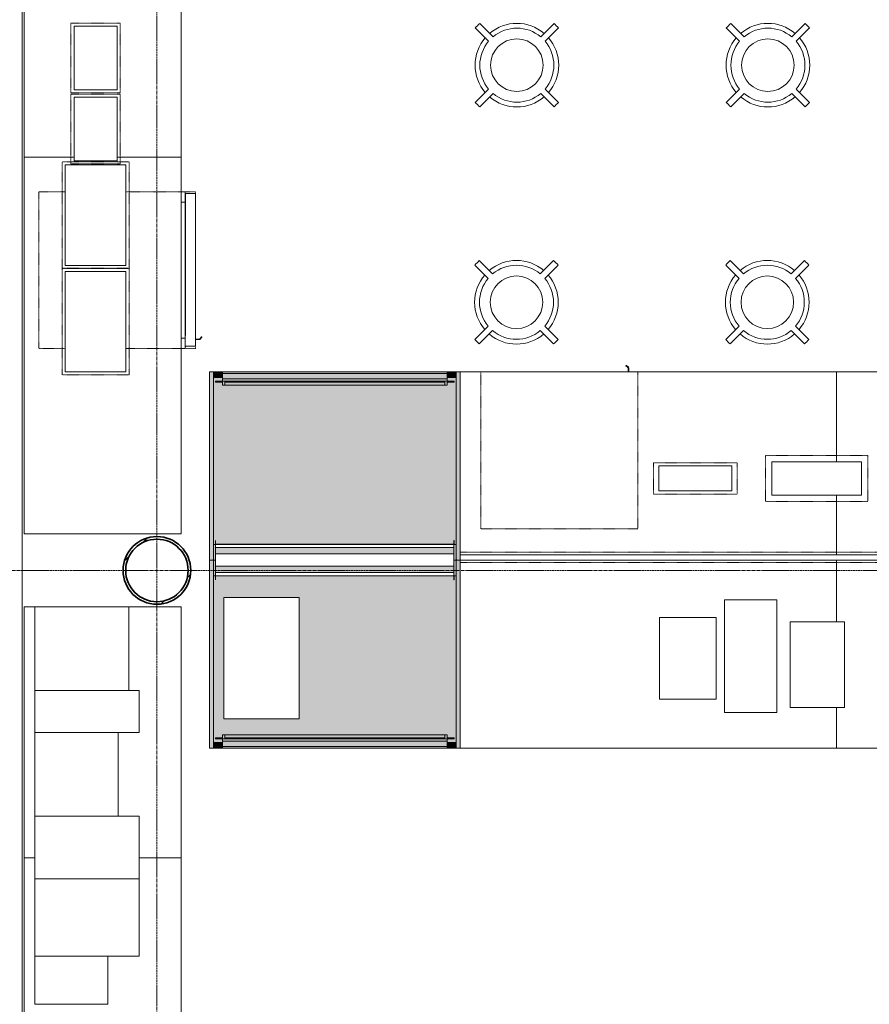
# Model space of a CAD drawing. Header units: millimetres. Extents: x -281 to 121694, y -16481 to 65128.
# Tile 254 of 256: x 9344 to 13408, y 27125 to 31834. Entities that reach past the tile are written whole.
import ezdxf

# ---------------------------------------------------------------- set-up
doc = ezdxf.new("R2010")
doc.units = ezdxf.units.MM
doc.linetypes.add('Grid Line', pattern=[12, 6, -2, 2, -2])
doc.linetypes.add('NLRS_Dash-0_6mm_Space-0_6mm_cpz', pattern=[1.2, 0.6, -0.6])
for name, color, linetype, lineweight in [('A--L$01A__Algemeen', 7, 'Continuous', 5), ('A--L$07A__Stramien', 1, 'Continuous', 5), ('A--L21__Buitenwanden', 3, 'Continuous', 5), ('A--L28__Hoofddraagconstructies', 3, 'Continuous', 5), ('A--L5__InstallatiesW', 7, 'Continuous', 5), ('A--L82__LosseGebruikersInvent', 1, 'Continuous', 5), ('A--L8__LosseInventaris', 1, 'Continuous', 5), ('Specialty Equipment', 1, 'Continuous', 5)]:
    doc.layers.add(name, color=color, linetype=linetype, lineweight=lineweight)

# ---------------------------------------------------------------- blocks, each defined once
blk = doc.blocks.new('28_SCO_TLB_column steel circular hollow section - Ø323_9x12_5-3991910-L_80_ 16')
at = {"layer": 'A--L28__Hoofddraagconstructies', "lineweight": 13}
h = blk.add_hatch(dxfattribs=at)
h.set_pattern_fill('FP_89', color=256, style=0, pattern_type=2)
h.set_pattern_definition([(45, (-10000, -29200), (-251.447, 251.447), []), (45, (-10000, -28819), (-251.447, 251.447), [])])
h.paths.add_polyline_path([(0, -161.9), (41.9, -156.4), (81, -140.3), (114.5, -114.5), (140.3, -81), (156.4, -41.9), (162, 0), (156.4, 41.9), (140.3, 81), (114.5, 114.5), (81, 140.3), (41.9, 156.4), (0, 162), (-41.9, 156.4), (-81, 140.3), (-114.5, 114.5), (-140.3, 81), (-156.4, 41.9), (-161.9, 0), (-156.4, -41.9), (-140.3, -81), (-114.5, -114.5), (-81, -140.3), (-41.9, -156.4)])
h.paths.add_polyline_path([(21.3, -147.9), (-21.3, -147.9), (-62.1, -135.9), (-97.9, -112.9), (-125.7, -80.8), (-143.4, -42.1), (-149.4, 0), (-143.4, 42.1), (-125.7, 80.8), (-97.9, 112.9), (-62.1, 135.9), (-21.3, 147.9), (21.3, 147.9), (62.1, 135.9), (98.8, 111.9), (125.7, 80.8), (143.4, 42.1), (149.5, 0), (143.4, -42.1), (125.7, -80.8), (97.9, -112.9), (62.1, -135.9)])
at = {"layer": 'A--L28__Hoofddraagconstructies', "color": 250, "lineweight": 35}
for radius, start, end in [(162, 360, 180), (149.4, 0, 180), (162, 180, 360), (149.4, 180, 0)]:
    blk.add_arc((0, 0), radius, start, end, dxfattribs=at)
blk = doc.blocks.new('TBR-B-BWK-C-NIE-ARC-R25_rvt-1-L_80_ 16')
at = {"layer": 'A--L28__Hoofddraagconstructies', "color": 90, "lineweight": 13}
blk.add_blockref('28_SCO_TLB_column steel circular hollow section - Ø323_9x12_5-3991910-L_80_ 16', (10000, 29200), dxfattribs=at)
blk = doc.blocks.new('NLRS_82_FU_LB_kruk za_emeco_cpz - NLRS_82_FU_LB_kruk za_emeco_cpz_776 hoog-49409176-L_80_ 16')
at = {"layer": 'A--L82__LosseGebruikersInvent'}
for radius, start, end in [(266.9, 131.7779, 138.2221), (200, 49.3282, 130.6718), (266.9, 41.7779, 48.2221), (177.1, 49.8587, 130.1413), (200, 139.3153, 180), (177.1, 139.8587, 180), (125.7, 360, 180), (177.1, 360, 40.1413), (200, 360, 40.6847), (200, 180, 220.6847), (125.7, 180, 360), (177.1, 319.8587, 360), (200, 319.3153, 360), (177.1, 180, 220.1413), (177.1, 229.8587, 310.1413), (266.9, 221.7779, 228.2221), (200, 229.3282, 310.6718), (266.9, 311.7779, 318.2221)]:
    blk.add_arc((0, 0), radius, start, end, dxfattribs=at)
for points, knots in [([(-114.2, 135.4), (-118.4, 139.6), (-131.2, 152.4), (-152.4, 173.6), (-169.3, 190.5), (-177.8, 199)], [-1, -1, -1, -1, -0.8, -0.4, 0, 0, 0, 0]), ([(177.8, 199), (173.6, 194.8), (160.8, 182.1), (143.9, 165.1), (129, 150.2), (120.5, 141.8), (116.3, 137.5), (114.2, 135.4)], [-1, -1, -1, -1, -0.8, -0.4, -0.2, -0.1, 0, 0, 0, 0]), ([(-199, 177.8), (-194.8, 173.6), (-182.1, 160.8), (-165.1, 143.9), (-150.2, 129), (-141.8, 120.5), (-137.5, 116.3), (-135.4, 114.2)], [-1, -1, -1, -1, -0.8, -0.4, -0.2, -0.1, 0, 0, 0, 0]), ([(135.4, 114.2), (139.6, 118.4), (152.4, 131.2), (173.6, 152.4), (190.5, 169.3), (199, 177.8)], [-1, -1, -1, -1, -0.8, -0.4, 0, 0, 0, 0]), ([(-135.4, -114.2), (-139.6, -118.4), (-152.4, -131.2), (-173.6, -152.4), (-190.5, -169.3), (-199, -177.8)], [-1, -1, -1, -1, -0.8, -0.4, 0, 0, 0, 0]), ([(-177.8, -199), (-173.6, -194.8), (-160.8, -182.1), (-143.9, -165.1), (-129, -150.2), (-120.5, -141.8), (-116.3, -137.5), (-114.2, -135.4)], [-1, -1, -1, -1, -0.8, -0.4, -0.2, -0.1, 0, 0, 0, 0]), ([(114.2, -135.4), (118.4, -139.6), (131.2, -152.4), (152.4, -173.6), (169.3, -190.5), (177.8, -199)], [-1, -1, -1, -1, -0.8, -0.4, 0, 0, 0, 0]), ([(199, -177.8), (194.8, -173.6), (182.1, -160.8), (165.1, -143.9), (150.2, -129), (141.8, -120.5), (137.5, -116.3), (135.4, -114.2)], [-1, -1, -1, -1, -0.8, -0.4, -0.2, -0.1, 0, 0, 0, 0])]:
    blk.add_open_spline(points, degree=3, knots=knots, dxfattribs=at)
blk = doc.blocks.new('NLRS_82_FU_UN_lab en spoel tafels_gen_kad - labtafel dxbxh 750x1800x950-V354-L_80_ 16')
at = {"layer": 'A--L$01A__Algemeen'}
for p, q in [((900, 262.7), (-900, 262.7)), ((-900, 262.7), (-900, 212.7)), ((900, 212.7), (900, 262.7)), ((-900, -287.3), (-900, -487.3)), ((900, -487.3), (900, -287.3)), ((-900, -487.3), (900, -487.3))]:
    blk.add_line(p, q, dxfattribs=at)
blk = doc.blocks.new('NLRS_82_FU_UN_lab en spoel tafels_gen_kad - labtafel dxbxh 750x1200x950-V355-L_80_ 16')
at = {"layer": 'A--L$01A__Algemeen'}
for p, q in [((600, 262.7), (-600, 262.7)), ((-600, 262.7), (-600, 212.7)), ((600, 212.7), (600, 262.7)), ((600, -487.3), (600, -237.3)), ((-600, -287.3), (-600, -487.3)), ((-600, -487.3), (600, -487.3))]:
    blk.add_line(p, q, dxfattribs=at)
blk = doc.blocks.new('NLRS_82_FU_UN_lab en spoel tafels_gen_kad - labtafel zonder onderkast dxbxh 750x1800x950-49225046-L_80_ 16')
at = {"layer": 'A--L$01A__Algemeen'}
for p, q in [((900, 262.7), (-900, 262.7)), ((-900, 262.7), (-900, -487.3)), ((900, 24.1), (900, 262.7)), ((900, -487.3), (900, -181.9)), ((-900, -487.3), (900, -487.3))]:
    blk.add_line(p, q, dxfattribs=at)
blk = doc.blocks.new('NLRS_82_FU_UN_lab en spoel tafels_gen_kad - labtafel dxbxh 750x1800x950-V356-L_80_ 16')
at = {"layer": 'A--L$01A__Algemeen'}
for p, q in [((900, 262.7), (-900, 262.7)), ((-900, 262.7), (-900, 24.1)), ((900, -107.4), (900, 262.7)), ((-900, -181.9), (-900, -487.3)), ((900, -487.3), (900, -216.4)), ((-900, -487.3), (900, -487.3))]:
    blk.add_line(p, q, dxfattribs=at)
blk = doc.blocks.new('NLRS_57_ME_UN_zuurkast_gen_kad - zuurkast dxbxh 900x1200x2700-V361-L_80_ 16')
at = {"layer": 'A--L5__InstallatiesW'}
for points in [[(-581, -900), (-581, -2), (-583, 0), (-598, 0), (-600, -2), (-600, -900)], [(581, -900), (600, -900), (600, -2), (598, 0), (583, 0), (581, -2), (581, -877.1)], [(-571, -94), (-570, -94), (-571, -76.5)]]:
    blk.add_hatch(color=254, dxfattribs=at).paths.add_polyline_path(points)
at = {"layer": 'A--L8__LosseInventaris'}
h = blk.add_hatch(color=254, dxfattribs=at)
h.paths.add_polyline_path([(-581, -75), (-570, -75), (-570, 0), (-583, 0), (-581, -2), (-581, -28.6)])
h.paths.add_polyline_path([(-600, -2), (-598, 0), (-600, 0)])
h = blk.add_hatch(color=254, dxfattribs=at)
h.paths.add_polyline_path([(570, -75), (581, -75), (581, -2), (583, 0), (570, 0), (570, -28.6)])
h.paths.add_polyline_path([(600, -2), (600, 0), (598, 0)])
for points in [[(-378.9, -60), (570, -60), (570, -30), (-570, -30), (-570, -60)], [(-378.9, -850.5), (526, -850.5), (526, -836.4), (-526, -836.4), (-526, -850.5)], [(-579, -900), (-539, -900), (-537, -898), (-537, -874.3), (-539, -872.3), (-579, -872.3), (-581, -874.3), (-581, -898)], [(-378.9, -866), (537, -866), (537, -855), (-537, -855), (-537, -866), (-526, -866)], [(-378.9, -868.5), (537, -867.9), (537, -866), (-537, -866.7), (-537, -868.5)], [(-378.9, -872), (537, -872), (537, -868.5), (-537, -868.5), (-537, -872)], [(-537, -892), (537, -892), (537, -872), (-537, -872.3), (-537, -888.6)], [(-537, -900), (537, -898.9), (537, -892), (-537, -892.8), (-537, -899.9)], [(-526, -855), (526, -855), (526, -850.5), (-526, -850.5)], [(539, -900), (579, -900), (581, -898), (581, -874.3), (579, -872.3), (539, -872.3), (537, -874.3), (537, -898)]]:
    blk.add_hatch(color=254, dxfattribs=at).paths.add_polyline_path(points)
h = blk.add_hatch(color=254, dxfattribs=at)
h.paths.add_polyline_path([(-581, -900), (-579, -900), (-581, -898)])
h.paths.add_polyline_path([(-539, -900), (-537, -898.9), (-537.9, -898.9), (-538.9, -899.9)])
h.paths.add_polyline_path([(579, -900), (581, -900), (581, -898)])
h.paths.add_polyline_path([(537, -900), (537.9, -898.9), (537, -899.5), (537, -899.9)])
h.paths.add_polyline_path([(-537, -874.3), (-537, -855), (-571, -855), (-571, -850.5), (-537, -850.5), (-537, -836.4), (537, -836.4), (537, -850.5), (571, -850.5), (571, -855), (537, -855), (537, -874.3), (539, -872.3), (579, -872.3), (581, -874.3), (581, -75), (-581, -76), (-581, -874.3), (-579, -872.3), (-539, -872.3)])
h.paths.add_polyline_path([(-378.9, -759.7), (-531, -759.7), (-531, -179.7), (-171, -179.7), (-171, -759.7)])
h.paths.add_polyline_path([(-570, -94), (-571, -94), (-570, -76.5)])
h.paths.add_polyline_path([(571, -94), (570, -94), (571, -76.5)])
h = blk.add_hatch(color=254, dxfattribs=at)
h.paths.add_polyline_path([(-526, -855), (-526, -836.4), (-537, -836.4), (-537, -850.5), (-571, -850.5), (-571, -855), (-537, -855)])
h.paths.add_polyline_path([(571, -855), (571, -850.5), (537, -850.5), (537, -836.4), (526, -836.4), (526, -855), (537, -855)])
at = {"layer": 'A--L5__InstallatiesW', "color": 5}
for p, q in [((-583, 0), (-598, 0)), ((598, 0), (583, 0)), ((-600, -2), (-600, -900)), ((-581, -900), (-581, -2)), ((581, -2), (581, -900)), ((600, -900), (600, -2)), ((-571, -76.5), (-571, -94)), ((-571, -94), (-570, -94)), ((-570, -94), (-570, -76.5)), ((569.5, -75), (-569.5, -75)), ((-569.5, -76), (569.5, -76)), ((570, -76.5), (570, -94)), ((570, -94), (571, -94)), ((571, -94), (571, -76.5)), ((-600, -900), (-581, -900)), ((581, -900), (600, -900))]:
    blk.add_line(p, q, dxfattribs=at)
for centre, radius, start, end in [((-583, -2), 2, 0, 90), ((583, -2), 2, 90, 180), ((598, -2), 2, 360, 90), ((-598, -2), 2, 90, 180), ((-569.5, -76.5), 1.46, 90, 180), ((-569.5, -76.5), 0.5, 90, 180), ((569.5, -76.5), 1.46, 0, 90), ((569.5, -76.5), 0.5, 0, 90)]:
    blk.add_arc(centre, radius, start, end, dxfattribs=at)
at = {"layer": 'A--L8__LosseInventaris', "color": 5}
for p, q in [((-598, 0), (-600, 0)), ((-600, 0), (-600, -2)), ((-570, 0), (-583, 0)), ((-570, -75), (-570, 0)), ((570, -30), (-570, -30)), ((-570, -30), (-570, -60)), ((583, 0), (570, 0)), ((570, 0), (570, -75)), ((570, -60), (570, -30)), ((600, 0), (598, 0)), ((-569.5, -75), (-581, -75)), ((-570, -60), (570, -60)), ((581, -75), (569.5, -75)), ((-537, -866), (-537, -855)), ((-537, -868.5), (-537, -866)), ((-537, -866), (537, -866)), ((-537, -872), (-537, -868.5)), ((-537, -874.4), (-537, -872)), ((537, -892), (-537, -892)), ((526, -855), (-526, -855)), ((537, -855), (537, -866)), ((537, -866), (537, -868.5)), ((537, -868.5), (537, -872)), ((537, -872), (537, -874.4)), ((-581, -900), (-579, -900)), ((-539, -900), (-537, -900)), ((-537, -898.9), (-537, -900)), ((-537, -900), (537, -900)), ((537, -900), (537, -898.9)), ((537, -900), (539, -900)), ((579, -900), (581, -900))]:
    blk.add_line(p, q, dxfattribs=at)
at = {"layer": 'Specialty Equipment'}
for p, q in [((-526, -836.4), (-537, -836.4)), ((-537, -836.4), (-537, -850.5)), ((-526, -855), (-526, -836.4)), ((526, -836.4), (-526, -836.4)), ((-526, -836.4), (-526, -850.5)), ((537, -836.4), (526, -836.4)), ((526, -836.4), (526, -855)), ((526, -850.5), (526, -836.4)), ((537, -850.5), (537, -836.4)), ((-581, -874.3), (-581, -898)), ((-539, -872.3), (-579, -872.3)), ((-571, -850.5), (-571, -855)), ((-537, -850.5), (-571, -850.5)), ((-571, -855), (-526, -855)), ((-537, -898), (-537, -874.3)), ((-526, -850.5), (526, -850.5)), ((526, -855), (571, -855)), ((571, -850.5), (537, -850.5)), ((537, -874.3), (537, -898)), ((579, -872.3), (539, -872.3)), ((571, -855), (571, -850.5)), ((581, -898), (581, -874.3)), ((-579, -900), (-539, -900)), ((539, -900), (579, -900))]:
    blk.add_line(p, q, dxfattribs=at)
for centre, start, end in [((-579, -874.3), 90, 180), ((-539, -874.3), 360, 90), ((539, -874.3), 90, 180), ((579, -874.3), 360, 90), ((-579, -898), 180, 270), ((-539, -898), 270, 0), ((539, -898), 180, 270), ((579, -898), 270, 0)]:
    blk.add_arc(centre, 2, start, end, dxfattribs=at)
blk = doc.blocks.new('NLRS_82_FU_UN_lab en spoel tafels_gen_kad - labtafel zonder onderkast dxbxh 900x1800x950-V362-L_80_ 16')
at = {"layer": 'A--L$01A__Algemeen'}
for p, q in [((900, 637.3), (-900, 637.3)), ((900, 442), (900, 637.3)), ((900, -262.7), (900, 32))]:
    blk.add_line(p, q, dxfattribs=at)
blk = doc.blocks.new('NLRS_82_FU_UN_lab en spoel tafels_gen_kad - labtafel zonder onderkast dxbxh 900x1800x950-V363-L_80_ 16')
at = {"layer": 'A--L$01A__Algemeen'}
for p, q in [((900, 637.3), (-900, 637.3)), ((-900, 637.3), (-900, 442)), ((-900, 32), (-900, -262.7)), ((900, -262.7), (900, -260.7))]:
    blk.add_line(p, q, dxfattribs=at)
blk = doc.blocks.new('NLRS_82_FU_UN_lab en spoel tafels_gen_kad - labtafel zonder onderkast dxbxh 900x1800x950-V364-L_80_ 16')
at = {"layer": 'A--L$01A__Algemeen'}
for p, q in [((900, 637.3), (-900, 637.3)), ((900, 207.6), (900, 637.3)), ((900, -237.7), (900, 47.6))]:
    blk.add_line(p, q, dxfattribs=at)
blk = doc.blocks.new('NLRS_82_FU_UN_lab en spoel tafels_gen_kad - labtafel zonder onderkast dxbxh 900x1500x950-V365-L_80_ 16')
at = {"layer": 'A--L$01A__Algemeen'}
for p, q in [((-750, 237.7), (-750, -637.3)), ((750, -47.6), (750, 237.7)), ((750, -637.3), (750, -207.6)), ((-750, -637.3), (750, -637.3))]:
    blk.add_line(p, q, dxfattribs=at)
blk = doc.blocks.new('NLRS_57_ME_UN_zuurkast_gen_kad - zuurkast dxbxh 900x1200x2700-V366-L_80_ 16')
at = {"layer": 'A--L5__InstallatiesW'}
for points in [[(-598, 0), (-600, -2), (-600, -900), (-581, -900), (-581, -2), (-583, 0)], [(583, 0), (581, -2), (581, -900), (600, -900), (600, -2), (598, 0)]]:
    blk.add_hatch(color=254, dxfattribs=at).paths.add_polyline_path(points)
h = blk.add_hatch(color=254, dxfattribs=at)
h.paths.add_polyline_path([(-569.5, -75), (-569.5, -76), (-367.8, -75)])
h.paths.add_polyline_path([(571, -76.5), (570, -76.5), (571, -76.5)])
at = {"layer": 'A--L8__LosseInventaris'}
h = blk.add_hatch(color=254, dxfattribs=at)
h.paths.add_polyline_path([(-583, 0), (-581, -2), (-581, -75), (-570, -75), (-570, 0), (-581, 0)])
h.paths.add_polyline_path([(-600, 0), (-600, -2), (-598, 0)])
for points in [[(570, -30), (-570, -30), (-570, -60), (570, -60)], [(-526, -836.4), (-526, -850.5), (526, -850.5), (526, -836.4), (-367.8, -836.4)], [(-579, -872.3), (-581, -874.3), (-581, -898), (-579, -900), (-539, -900), (-537, -898), (-537, -874.3), (-539, -872.3)], [(-367.8, -855), (-537, -855), (-537, -866), (537, -866), (537, -855), (5.5, -855)], [(-537, -866), (-537, -868.5), (537, -867.9), (537, -866), (-367.8, -866)], [(-367.8, -868.5), (-537, -868.5), (-537, -872), (537, -872), (537, -868.5), (5.5, -868.5)], [(-367.8, -872), (-537, -872.3), (-537, -892), (537, -892), (537, -872), (5.5, -872)], [(-367.8, -892), (-537, -892.8), (-537, -900), (537, -898.9), (537, -892), (5.5, -892)], [(-367.8, -850.5), (-526, -850.5), (-526, -855), (526, -855), (526, -850.5), (5.5, -850.5)], [(579, -872.3), (539, -872.3), (537, -874.3), (537, -898), (539, -900), (579, -900), (581, -898), (581, -874.3)]]:
    blk.add_hatch(color=254, dxfattribs=at).paths.add_polyline_path(points)
h = blk.add_hatch(color=254, dxfattribs=at)
h.paths.add_polyline_path([(598, 0), (600, -2), (600, 0)])
h.paths.add_polyline_path([(570, 0), (570, -75), (581, -75), (581, -2), (583, 0), (581, 0)])
h = blk.add_hatch(color=254, dxfattribs=at)
h.paths.add_polyline_path([(-581, -75), (-581, -874.3), (-579, -872.3), (-539, -872.3), (-537, -874.3), (-537, -855), (-571, -855), (-571, -850.5), (-537, -850.5), (-537, -836.4), (537, -836.4), (537, -850.5), (571, -850.5), (571, -855), (537, -855), (537, -874.3), (539, -872.3), (579, -872.3), (581, -874.3), (581, -75), (-569.5, -75)])
h.paths.add_polyline_path([(-571, -76.5), (-570, -76.5), (-571, -76.5)])
h.paths.add_polyline_path([(-537, -898), (-539, -900), (-537, -898.9), (-537, -898.1)])
h.paths.add_polyline_path([(537, -898), (537, -900), (537.9, -898.9), (537.1, -898.1)])
h.paths.add_polyline_path([(-581, -898), (-581, -900), (-579, -900)])
h.paths.add_polyline_path([(581, -898), (579, -900), (581, -900)])
h = blk.add_hatch(color=254, dxfattribs=at)
h.paths.add_polyline_path([(526, -836.4), (526, -855), (571, -855), (571, -850.5), (537, -850.5), (537, -836.4)])
h.paths.add_polyline_path([(-537, -836.4), (-537, -850.5), (-571, -850.5), (-571, -855), (-526, -855), (-526, -836.4)])
at = {"layer": 'A--L5__InstallatiesW', "color": 5}
for p, q in [((-583, 0), (-598, 0)), ((598, 0), (583, 0)), ((-600, -2), (-600, -900)), ((-581, -900), (-581, -2)), ((581, -2), (581, -900)), ((600, -900), (600, -2)), ((-571, -76.5), (-571, -94)), ((-571, -94), (-570, -94)), ((-570, -94), (-570, -76.5)), ((569.5, -75), (-569.5, -75)), ((-569.5, -76), (569.5, -76)), ((570, -76.5), (570, -94)), ((570, -94), (571, -94)), ((571, -94), (571, -76.5)), ((-600, -900), (-581, -900)), ((581, -900), (600, -900))]:
    blk.add_line(p, q, dxfattribs=at)
for centre, radius, start, end in [((-583, -2), 2, 0, 90), ((583, -2), 2, 90, 180), ((598, -2), 2, 360, 90), ((-598, -2), 2, 90, 180), ((-569.5, -76.5), 1.46, 90, 180), ((-569.5, -76.5), 0.5, 90, 180), ((569.5, -76.5), 1.46, 0, 90), ((569.5, -76.5), 0.5, 0, 90)]:
    blk.add_arc(centre, radius, start, end, dxfattribs=at)
at = {"layer": 'A--L8__LosseInventaris', "color": 5}
for p, q in [((-598, 0), (-600, 0)), ((-570, 0), (-583, 0)), ((-570, -75), (-570, 0)), ((570, -30), (-570, -30)), ((-570, -30), (-570, -60)), ((583, 0), (570, 0)), ((570, 0), (570, -75)), ((570, -60), (570, -30)), ((600, 0), (598, 0)), ((600, -2), (600, 0)), ((-569.5, -75), (-581, -75)), ((-570, -60), (570, -60)), ((581, -75), (569.5, -75)), ((-537, -866), (-537, -855)), ((-537, -868.5), (-537, -866)), ((-537, -866), (537, -866)), ((-537, -872), (-537, -868.5)), ((-537, -874.4), (-537, -872)), ((537, -892), (-537, -892)), ((526, -855), (-526, -855)), ((537, -855), (537, -866)), ((537, -866), (537, -868.5)), ((537, -868.5), (537, -872)), ((537, -872), (537, -874.4)), ((-581, -900), (-579, -900)), ((-539, -900), (-537, -900)), ((-537, -898.9), (-537, -900)), ((-537, -900), (537, -900)), ((537, -900), (537, -898.9)), ((537, -900), (539, -900)), ((579, -900), (581, -900))]:
    blk.add_line(p, q, dxfattribs=at)
at = {"layer": 'Specialty Equipment'}
for p, q in [((-526, -836.4), (-537, -836.4)), ((-537, -836.4), (-537, -850.5)), ((-526, -855), (-526, -836.4)), ((526, -836.4), (-526, -836.4)), ((-526, -836.4), (-526, -850.5)), ((537, -836.4), (526, -836.4)), ((526, -836.4), (526, -855)), ((526, -850.5), (526, -836.4)), ((537, -850.5), (537, -836.4)), ((-581, -874.3), (-581, -898)), ((-539, -872.3), (-579, -872.3)), ((-571, -850.5), (-571, -855)), ((-537, -850.5), (-571, -850.5)), ((-571, -855), (-526, -855)), ((-537, -898), (-537, -874.3)), ((-526, -850.5), (526, -850.5)), ((526, -855), (571, -855)), ((571, -850.5), (537, -850.5)), ((537, -874.3), (537, -898)), ((579, -872.3), (539, -872.3)), ((571, -855), (571, -850.5)), ((581, -898), (581, -874.3)), ((-579, -900), (-539, -900)), ((539, -900), (579, -900))]:
    blk.add_line(p, q, dxfattribs=at)
for centre, start, end in [((-579, -874.3), 90, 180), ((-539, -874.3), 360, 90), ((539, -874.3), 90, 180), ((579, -874.3), 360, 90), ((-579, -898), 180, 270), ((-539, -898), 270, 0), ((539, -898), 180, 270), ((579, -898), 270, 0)]:
    blk.add_arc(centre, 2, start, end, dxfattribs=at)
blk = doc.blocks.new('NLRS_82_SE_LB_laboratorium apparaat space reservation_gen_cpz - lab apparaat_tafelniveau-57700710-L_80_ 16')
at = {"layer": 'A--L8__LosseInventaris'}
for p, q in [((130, 205), (-130, 205)), ((-130, 205), (-130, -205)), ((130, -205), (130, 205)), ((-130, -205), (130, -205))]:
    blk.add_line(p, q, dxfattribs=at)
at = {"layer": 'A--L8__LosseInventaris', "linetype": 'NLRS_Dash-0_6mm_Space-0_6mm_cpz'}
for p, q in [((-130, 205), (130, 205)), ((-130, 205), (-130, -205)), ((130, 205), (130, -205)), ((-130, -205), (130, -205))]:
    blk.add_line(p, q, dxfattribs=at)
blk = doc.blocks.new('NLRS_82_SE_LB_laboratorium apparaat space reservation_gen_cpz - lab apparaat_tafelniveau-57700729-L_80_ 16')
at = {"layer": 'A--L8__LosseInventaris'}
for p, q in [((115, 175), (-115, 175)), ((115, -175), (115, 175)), ((-115, -175), (115, -175))]:
    blk.add_line(p, q, dxfattribs=at)
at = {"layer": 'A--L8__LosseInventaris', "linetype": 'NLRS_Dash-0_6mm_Space-0_6mm_cpz'}
for p, q in [((-115, 175), (115, 175)), ((-115, 175), (-115, -175)), ((115, 175), (115, -175)), ((-115, -175), (115, -175))]:
    blk.add_line(p, q, dxfattribs=at)
blk = doc.blocks.new('NLRS_82_SE_LB_laboratorium apparaat space reservation_gen_cpz - lab apparaat_tafelniveau-57700730-L_80_ 16')
at = {"layer": 'A--L8__LosseInventaris'}
for p, q in [((185, 250), (-185, 250)), ((-185, 250), (-185, -250)), ((185, -250), (185, 250)), ((-185, -250), (185, -250))]:
    blk.add_line(p, q, dxfattribs=at)
at = {"layer": 'A--L8__LosseInventaris', "linetype": 'NLRS_Dash-0_6mm_Space-0_6mm_cpz'}
for p, q in [((-185, 250), (185, 250)), ((-185, 250), (-185, -250)), ((185, 250), (185, -250)), ((-185, -250), (185, -250))]:
    blk.add_line(p, q, dxfattribs=at)
blk = doc.blocks.new('NLRS_82_SE_LB_laboratorium apparaat space reservation_gen_cpz - lab apparaat_tafelniveau-57700731-L_80_ 16')
at = {"layer": 'A--L8__LosseInventaris'}
for p, q in [((150, 250), (-150, 250)), ((-150, 250), (-150, 150)), ((-150, -250), (150, -250))]:
    blk.add_line(p, q, dxfattribs=at)
at = {"layer": 'A--L8__LosseInventaris', "linetype": 'NLRS_Dash-0_6mm_Space-0_6mm_cpz'}
for p, q in [((-150, 250), (150, 250)), ((-150, 250), (-150, -250)), ((150, 250), (150, -250)), ((-150, -250), (150, -250))]:
    blk.add_line(p, q, dxfattribs=at)
blk = doc.blocks.new('NLRS_82_SE_LB_laboratorium apparaat space reservation_gen_cpz - lab apparaat_tafelniveau-57700732-L_80_ 16')
at = {"layer": 'A--L8__LosseInventaris', "linetype": 'NLRS_Dash-0_6mm_Space-0_6mm_cpz'}
for p, q in [((-200, 225), (200, 225)), ((-200, 225), (-200, -225)), ((200, 225), (200, -225)), ((-200, -225), (200, -225))]:
    blk.add_line(p, q, dxfattribs=at)
at = {"layer": 'Specialty Equipment'}
for p, q in [((200, 225), (-200, 225)), ((-200, 225), (-200, -225)), ((200, -225), (200, 225)), ((-200, -225), (200, -225))]:
    blk.add_line(p, q, dxfattribs=at)
blk = doc.blocks.new('NLRS_82_SE_LB_laboratorium apparaat space reservation_gen_cpz - lab apparaat_tafelniveau-57700733-L_80_ 16')
at = {"layer": 'A--L8__LosseInventaris'}
for p, q in [((-250, 100), (-250, -100)), ((250, 100), (200, 100)), ((250, -100), (250, 100)), ((150, -100), (250, -100))]:
    blk.add_line(p, q, dxfattribs=at)
at = {"layer": 'A--L8__LosseInventaris', "linetype": 'NLRS_Dash-0_6mm_Space-0_6mm_cpz'}
for p, q in [((-250, 100), (250, 100)), ((-250, 100), (-250, -100)), ((250, 100), (250, -100)), ((-250, -100), (250, -100))]:
    blk.add_line(p, q, dxfattribs=at)
blk = doc.blocks.new('NLRS_82_SE_LB_laboratorium apparaat space reservation_gen_cpz - lab apparaat_tafelniveau-57700734-L_80_ 16')
at = {"layer": 'A--L8__LosseInventaris'}
for p, q in [((195, 135), (-195, 135)), ((-195, 135), (-195, -135)), ((195, -135), (195, 135)), ((-195, -135), (195, -135))]:
    blk.add_line(p, q, dxfattribs=at)
at = {"layer": 'A--L8__LosseInventaris', "linetype": 'NLRS_Dash-0_6mm_Space-0_6mm_cpz'}
for p, q in [((-195, 135), (195, 135)), ((-195, 135), (-195, -135)), ((195, 135), (195, -135)), ((-195, -135), (195, -135))]:
    blk.add_line(p, q, dxfattribs=at)
blk = doc.blocks.new('NLRS_82_SE_LB_laboratorium apparaat space reservation_gen_cpz - lab apparaat_tafelniveau-57700735-L_80_ 16')
at = {"layer": 'A--L8__LosseInventaris'}
for p, q in [((270, 125), (-270, 125)), ((-270, 125), (-270, -125)), ((270, -125), (270, 125)), ((-270, -125), (270, -125))]:
    blk.add_line(p, q, dxfattribs=at)
at = {"layer": 'A--L8__LosseInventaris', "linetype": 'NLRS_Dash-0_6mm_Space-0_6mm_cpz'}
for p, q in [((-270, 125), (270, 125)), ((-270, 125), (-270, -125)), ((270, 125), (270, -125)), ((-270, -125), (270, -125))]:
    blk.add_line(p, q, dxfattribs=at)
blk = doc.blocks.new('NLRS_82_SE_LB_laboratorium apparaat space reservation_gen_cpz - lab apparaat_tafelniveau-57700736-L_80_ 16')
at = {"layer": 'A--L8__LosseInventaris', "linetype": 'NLRS_Dash-0_6mm_Space-0_6mm_cpz'}
for p, q in [((-200, 200), (200, 200)), ((-200, 200), (-200, -200)), ((200, 200), (200, -200)), ((-200, -200), (200, -200))]:
    blk.add_line(p, q, dxfattribs=at)
at = {"layer": 'Specialty Equipment'}
for p, q in [((200, 200), (-200, 200)), ((-200, 200), (-200, -200)), ((200, -200), (200, 200)), ((-200, -200), (200, -200))]:
    blk.add_line(p, q, dxfattribs=at)
blk = doc.blocks.new('NLRS_82_SE_LB_laboratorium apparaat space reservation_gen_cpz - lab apparaat_tafelniveau-57700737-L_80_ 16')
at = {"layer": 'A--L8__LosseInventaris', "linetype": 'NLRS_Dash-0_6mm_Space-0_6mm_cpz'}
for p, q in [((-290, 180), (290, 180)), ((-290, 180), (-290, -180)), ((290, 180), (290, -180)), ((-290, -180), (290, -180))]:
    blk.add_line(p, q, dxfattribs=at)
at = {"layer": 'Specialty Equipment'}
for p, q in [((290, 180), (-290, 180)), ((-290, 180), (-290, -180)), ((290, -180), (290, 180)), ((-290, -180), (290, -180))]:
    blk.add_line(p, q, dxfattribs=at)
blk = doc.blocks.new('NLRS_82_SE_LB_laboratorium apparaat space reservation_gen_cpz - lab apparaat_tafelniveau-57702065-L_80_ 16')
at = {"layer": 'A--L8__LosseInventaris', "linetype": 'NLRS_Dash-0_6mm_Space-0_6mm_cpz'}
for p, q in [((-245, 110), (245, 110)), ((-245, 110), (-245, -110)), ((245, 110), (245, -110)), ((-245, -110), (245, -110))]:
    blk.add_line(p, q, dxfattribs=at)
at = {"layer": 'A--L8__LosseInventaris'}
for p, q in [((215, 80), (-215, 80)), ((-215, 80), (-215, -80)), ((215, -80), (215, 80)), ((-215, -80), (215, -80))]:
    blk.add_line(p, q, dxfattribs=at)
blk = doc.blocks.new('NLRS_82_SE_LB_laboratorium apparaat space reservation_gen_cpz - lab apparaat_tafelniveau-57702066-L_80_ 16')
at = {"layer": 'A--L8__LosseInventaris', "linetype": 'NLRS_Dash-0_6mm_Space-0_6mm_cpz'}
for p, q in [((-200, 75), (200, 75)), ((-200, 75), (-200, -75)), ((200, 75), (200, -75)), ((-200, -75), (200, -75))]:
    blk.add_line(p, q, dxfattribs=at)
at = {"layer": 'A--L8__LosseInventaris'}
for p, q in [((175, 60), (-175, 60)), ((-175, 60), (-175, -60)), ((175, -60), (175, 60)), ((-175, -60), (175, -60))]:
    blk.add_line(p, q, dxfattribs=at)
blk = doc.blocks.new('NLRS_82_SE_UN_koelkast_vriezer_incubator_gen_kad - koelkast onder tafel dxbxh 750x750x850-V435-L_80_ 16')
at = {"layer": 'A--L8__LosseInventaris', "linetype": 'NLRS_Dash-0_6mm_Space-0_6mm_cpz'}
for p, q in [((-330.3, 79), (419.7, 79)), ((-330.3, -671), (-330.3, 79)), ((419.7, 79), (419.7, -671)), ((419.7, -671), (-330.3, -671))]:
    blk.add_line(p, q, dxfattribs=at)
at = {"layer": 'A--L8__LosseInventaris'}
for p, q in [((-287.8, -671), (-287.8, -688.7)), ((-286, -692.5), (-276.3, -700.6)), ((-285.3, -687.5), (-285.3, -671)), ((-274.5, -698.9), (-283.5, -691.3))]:
    blk.add_line(p, q, dxfattribs=at)
for centre, radius, start, end in [((-282.8, -688.7), 5, 180, 230), ((-282.8, -688.7), 5, 180, 230), ((-280.3, -687.5), 5, 180, 230), ((-280.3, -687.5), 5, 180, 230), ((-275.3, -699.8), 1.26, 220, 50), ((-275.3, -699.8), 1.26, 220, 50)]:
    blk.add_arc(centre, radius, start, end, dxfattribs=at)
blk = doc.blocks.new('NLRS_82_SE_LB_laboratorium apparaat space reservation_gen_cpz - lab apparaat_tafelniveau-57702069-L_80_ 16')
at = {"layer": 'A--L8__LosseInventaris', "linetype": 'NLRS_Dash-0_6mm_Space-0_6mm_cpz'}
for p, q in [((-160, 255), (160, 255)), ((-160, 255), (-160, -255)), ((160, 255), (160, -255)), ((-160, -255), (160, -255))]:
    blk.add_line(p, q, dxfattribs=at)
at = {"layer": 'A--L8__LosseInventaris'}
for p, q in [((145, 240), (-145, 240)), ((-145, 240), (-145, -240)), ((145, -240), (145, 240)), ((-145, -240), (145, -240))]:
    blk.add_line(p, q, dxfattribs=at)
blk = doc.blocks.new('NLRS_82_SE_LB_laboratorium apparaat space reservation_gen_cpz - lab apparaat_tafelniveau-57702070-L_80_ 16')
at = {"layer": 'A--L8__LosseInventaris', "linetype": 'NLRS_Dash-0_6mm_Space-0_6mm_cpz'}
for p, q in [((-118, 167), (118, 167)), ((-118, 167), (-118, -167)), ((118, 167), (118, -167)), ((-118, -167), (118, -167))]:
    blk.add_line(p, q, dxfattribs=at)
at = {"layer": 'A--L8__LosseInventaris'}
for p, q in [((103, 152), (-103, 152)), ((-103, 152), (-103, -152)), ((103, -152), (103, 152)), ((-103, -152), (103, -152))]:
    blk.add_line(p, q, dxfattribs=at)
blk = doc.blocks.new('NLRS_82_SE_UN_koelkast_vriezer_incubator_gen_kad - koelkast onder tafel dxbxh 750x750x850-55165743-L_80_ 16')
at = {"layer": 'A--L8__LosseInventaris', "linetype": 'NLRS_Dash-0_6mm_Space-0_6mm_cpz'}
for p, q in [((-330.3, 79), (419.7, 79)), ((-330.3, -47.5), (-330.3, 79)), ((419.7, 79), (419.7, -47.5)), ((-330.3, -671), (-330.3, -337.5)), ((419.7, -337.5), (419.7, -671)), ((419.7, -671), (-330.3, -671))]:
    blk.add_line(p, q, dxfattribs=at)
at = {"layer": 'A--L8__LosseInventaris'}
for p, q in [((-330.3, -601), (-330.3, -621)), ((-280.3, -621), (-280.3, -601)), ((369.7, -601), (369.7, -621)), ((419.7, -621), (419.7, -601)), ((-330.3, -621), (-280.3, -621)), ((-318.8, -621), (-268.8, -621)), ((-318.8, -670), (-318.8, -621)), ((-268.8, -622), (-268.8, -621)), ((369.7, -621), (-268.8, -621)), ((411.2, -622), (-268.8, -622)), ((369.7, -621), (419.7, -621)), ((411.2, -670), (411.2, -622)), ((-317.8, -671), (410.2, -671)), ((-287.8, -671), (-287.8, -688.7)), ((-286, -692.5), (-276.3, -700.6)), ((-285.3, -687.5), (-285.3, -671)), ((-274.5, -698.9), (-283.5, -691.3))]:
    blk.add_line(p, q, dxfattribs=at)
for centre, radius, start, end in [((-305.3, -621), 15, 180, 204.8987), ((-305.3, -621), 15, 195, 204.8987), ((-282.8, -688.7), 5, 180, 230), ((-282.8, -688.7), 5, 180, 230), ((-280.3, -687.5), 5, 180, 230), ((-280.3, -687.5), 5, 180, 230), ((-275.3, -699.8), 1.26, 220, 50), ((-275.3, -699.8), 1.26, 220, 50)]:
    blk.add_arc(centre, radius, start, end, dxfattribs=at)
for points, knots in [([(-317.8, -671), (-317.9, -671), (-318, -671), (-318.2, -670.9), (-318.3, -670.9), (-318.4, -670.8), (-318.5, -670.7), (-318.7, -670.5), (-318.8, -670.3), (-318.8, -670.1), (-318.8, -670)], [0, 0, 0, 0, 0.166667, 0.25, 0.333333, 0.416667, 0.5, 0.666667, 0.833333, 1, 1, 1, 1]), ([(411.2, -670), (411.2, -670.1), (411.2, -670.3), (411.1, -670.5), (410.9, -670.7), (410.8, -670.8), (410.7, -670.9), (410.6, -670.9), (410.4, -671), (410.3, -671), (410.2, -671)], [-1, -1, -1, -1, -0.833333, -0.666667, -0.5, -0.416667, -0.333333, -0.25, -0.166667, 0, 0, 0, 0])]:
    blk.add_open_spline(points, degree=3, knots=knots, dxfattribs=at)
blk = doc.blocks.new('NLRS_82_SE_LB_laboratorium apparaat space reservation_gen_cpz - lab apparaat_tafelniveau-57702081-L_80_ 16')
at = {"layer": 'A--L8__LosseInventaris', "linetype": 'NLRS_Dash-0_6mm_Space-0_6mm_cpz'}
for p, q in [((-2250, 25), (2250, 25)), ((-2250, 25), (-2250, -25)), ((2250, 25), (2250, -25)), ((-2250, -25), (2250, -25))]:
    blk.add_line(p, q, dxfattribs=at)
at = {"layer": 'Specialty Equipment'}
for p, q in [((2250, 12.5), (-2250, 12.5)), ((-2250, 12.5), (-2250, -12.5)), ((2250, -12.5), (2250, 12.5)), ((-2250, -12.5), (2250, -12.5))]:
    blk.add_line(p, q, dxfattribs=at)

msp = doc.modelspace()

# ---------------------------------------------------------------- linework, layer by layer
at = {"layer": 'A--L$07A__Stramien', "linetype": 'Grid Line'}
for p, q in [((10000, 64428.4), (10000, 5044.8)), ((100373, 29200), (-281.1, 29200))]:
    msp.add_line(p, q, dxfattribs=at)
at = {"layer": 'A--L21__Buitenwanden'}
msp.add_line((9355, 36677.7), (9355, 21799.1), dxfattribs=at)

# ---------------------------------------------------------------- block references
at = {"lineweight": 5}
msp.add_blockref('TBR-B-BWK-C-NIE-ARC-R25_rvt-1-L_80_ 16', (0, 0), dxfattribs=at)
at = {"layer": 'A--L82__LosseGebruikersInvent'}
for name, p, rotation in [('NLRS_82_FU_UN_lab en spoel tafels_gen_kad - labtafel dxbxh 750x1800x950-V356-L_80_ 16', (9628.1, 32075.6), 89.9999999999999), ('NLRS_82_FU_UN_lab en spoel tafels_gen_kad - labtafel zonder onderkast dxbxh 750x1800x950-49225046-L_80_ 16', (9628.1, 30275.6), 89.9999999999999), ('NLRS_82_FU_UN_lab en spoel tafels_gen_kad - labtafel zonder onderkast dxbxh 900x1500x950-V365-L_80_ 16', (14001, 29512.4), 180), ('NLRS_82_FU_UN_lab en spoel tafels_gen_kad - labtafel zonder onderkast dxbxh 900x1800x950-V363-L_80_ 16', (12351, 28987), 180), ('NLRS_82_FU_UN_lab en spoel tafels_gen_kad - labtafel zonder onderkast dxbxh 900x1800x950-V362-L_80_ 16', (14151, 28987), 180), ('NLRS_82_FU_UN_lab en spoel tafels_gen_kad - labtafel dxbxh 750x1200x950-V355-L_80_ 16', (9628.1, 28425.3), 89.9999999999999), ('NLRS_82_FU_UN_lab en spoel tafels_gen_kad - labtafel dxbxh 750x1800x950-V354-L_80_ 16', (9628.1, 26925.3), 89.9999999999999)]:
    msp.add_blockref(name, p, dxfattribs=dict(at, rotation=rotation))
for name, p in [('NLRS_82_FU_LB_kruk za_emeco_cpz - NLRS_82_FU_LB_kruk za_emeco_cpz_776 hoog-49409176-L_80_ 16', (11722, 31616.1)), ('NLRS_82_FU_LB_kruk za_emeco_cpz - NLRS_82_FU_LB_kruk za_emeco_cpz_776 hoog-49409176-L_80_ 16', (12922.9, 31616.1)), ('NLRS_82_FU_LB_kruk za_emeco_cpz - NLRS_82_FU_LB_kruk za_emeco_cpz_776 hoog-49409176-L_80_ 16', (11720, 30482.3)), ('NLRS_82_FU_LB_kruk za_emeco_cpz - NLRS_82_FU_LB_kruk za_emeco_cpz_776 hoog-49409176-L_80_ 16', (12920, 30482.3)), ('NLRS_82_FU_UN_lab en spoel tafels_gen_kad - labtafel zonder onderkast dxbxh 900x1800x950-V364-L_80_ 16', (12351, 29512.4))]:
    msp.add_blockref(name, p, dxfattribs=at)
at = {"layer": 'A--L8__LosseInventaris', "linetype": 'NLRS_Dash-0_6mm_Space-0_6mm_cpz'}
for name, p in [('NLRS_82_SE_LB_laboratorium apparaat space reservation_gen_cpz - lab apparaat_tafelniveau-57702070-L_80_ 16', (9706.9, 31650.7)), ('NLRS_82_SE_LB_laboratorium apparaat space reservation_gen_cpz - lab apparaat_tafelniveau-57702070-L_80_ 16', (9706.9, 31310.7)), ('NLRS_82_SE_LB_laboratorium apparaat space reservation_gen_cpz - lab apparaat_tafelniveau-57702069-L_80_ 16', (9706.9, 30898.8)), ('NLRS_82_SE_LB_laboratorium apparaat space reservation_gen_cpz - lab apparaat_tafelniveau-57702069-L_80_ 16', (9706.9, 30390)), ('NLRS_82_SE_LB_laboratorium apparaat space reservation_gen_cpz - lab apparaat_tafelniveau-57702066-L_80_ 16', (12576, 29640)), ('NLRS_82_SE_LB_laboratorium apparaat space reservation_gen_cpz - lab apparaat_tafelniveau-57702065-L_80_ 16', (13156, 29640)), ('NLRS_82_SE_LB_laboratorium apparaat space reservation_gen_cpz - lab apparaat_tafelniveau-57702081-L_80_ 16', (13701, 29262.2)), ('NLRS_82_SE_LB_laboratorium apparaat space reservation_gen_cpz - lab apparaat_tafelniveau-57700710-L_80_ 16', (13160, 28750)), ('NLRS_82_SE_LB_laboratorium apparaat space reservation_gen_cpz - lab apparaat_tafelniveau-57700733-L_80_ 16', (9665.4, 28525.3)), ('NLRS_82_SE_LB_laboratorium apparaat space reservation_gen_cpz - lab apparaat_tafelniveau-57700736-L_80_ 16', (9615.4, 28225.3))]:
    msp.add_blockref(name, p, dxfattribs=at)
for name, p, rotation in [('NLRS_82_SE_UN_koelkast_vriezer_incubator_gen_kad - koelkast onder tafel dxbxh 750x750x850-55165743-L_80_ 16', (9514.4, 30591.4), 89.99999999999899), ('NLRS_82_SE_UN_koelkast_vriezer_incubator_gen_kad - koelkast onder tafel dxbxh 750x750x850-V435-L_80_ 16', (11969.7, 29478.7), 180), ('NLRS_82_SE_LB_laboratorium apparaat space reservation_gen_cpz - lab apparaat_tafelniveau-57700737-L_80_ 16', (10500, 28780), 269.9999999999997), ('NLRS_82_SE_LB_laboratorium apparaat space reservation_gen_cpz - lab apparaat_tafelniveau-57700735-L_80_ 16', (12840, 28790), 269.9999999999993), ('NLRS_82_SE_LB_laboratorium apparaat space reservation_gen_cpz - lab apparaat_tafelniveau-57700732-L_80_ 16', (9640.4, 28825.3), 269.9999999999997), ('NLRS_82_SE_LB_laboratorium apparaat space reservation_gen_cpz - lab apparaat_tafelniveau-57700734-L_80_ 16', (12540, 28780), 269.9999999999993), ('NLRS_82_SE_LB_laboratorium apparaat space reservation_gen_cpz - lab apparaat_tafelniveau-57700731-L_80_ 16', (9665.4, 27875.3), 269.9999999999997), ('NLRS_82_SE_LB_laboratorium apparaat space reservation_gen_cpz - lab apparaat_tafelniveau-57700730-L_80_ 16', (9665.4, 27540.3), 269.9999999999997), ('NLRS_82_SE_LB_laboratorium apparaat space reservation_gen_cpz - lab apparaat_tafelniveau-57700729-L_80_ 16', (9590.4, 27240.3), 269.9999999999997)]:
    msp.add_blockref(name, p, dxfattribs=dict(at, rotation=rotation))
at = {"layer": 'A--L8__LosseInventaris', "color": 5, "rotation": 180}
msp.add_blockref('NLRS_57_ME_UN_zuurkast_gen_kad - zuurkast dxbxh 900x1200x2700-V366-L_80_ 16', (10851, 29249.7), dxfattribs=at)
at = {"layer": 'A--L8__LosseInventaris', "color": 5}
msp.add_blockref('NLRS_57_ME_UN_zuurkast_gen_kad - zuurkast dxbxh 900x1200x2700-V361-L_80_ 16', (10851, 29249.7), dxfattribs=at)

doc.saveas('drawing.dxf')
